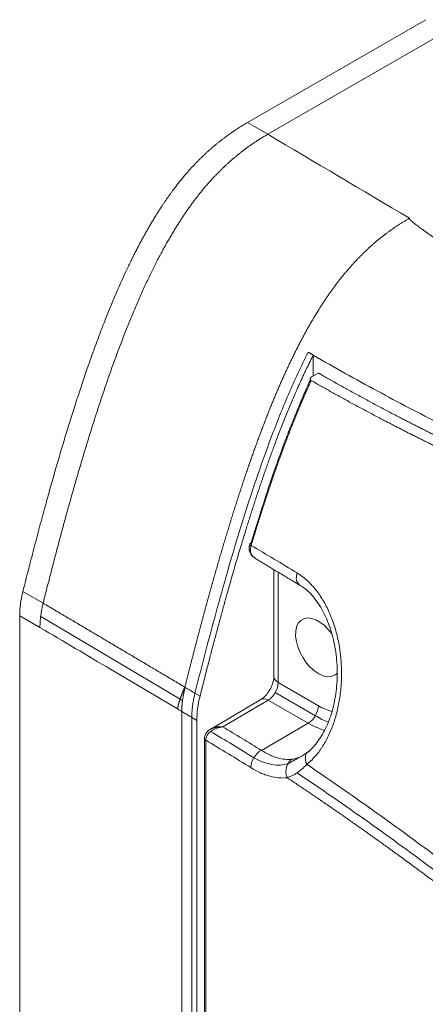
# Model space of a CAD drawing. Header units: millimetres. Extents: x 809 to 6054, y -5716 to -1261.
# Tile 82 of 94: x 5939.32 to 5943.85, y -5342.76 to -5331.74. Entities that reach past the tile are written whole.
import ezdxf

# ---------------------------------------------------------------- set-up
doc = ezdxf.new("R2010")
doc.units = ezdxf.units.MM
doc.header["$LTSCALE"] = 0.3175
doc.layers.add('1轮廓实线层', color=7, linetype='Continuous', lineweight=18)

# ---------------------------------------------------------------- blocks, each defined once
blk = doc.blocks.new('MR07S-930-Z')
at = {"layer": '1轮廓实线层'}
for p, q in [((7479.746, -5608.815), (7492.207, -5601.621)), ((7481.161, -5609.632), (7493.621, -5602.437)), ((7479.746, -5608.815), (7481.161, -5609.632)), ((7484.343, -5626.53), (7484.343, -5625.073)), ((7484.696, -5626.324), (7484.215, -5626.602)), ((7481.593, -5640.074), (7481.593, -5647.559)), ((7481.886, -5640.251), (7481.886, -5647.967)), ((7464.059, -5641.602), (7465.473, -5642.418)), ((7483.35, -5641.109), (7483.363, -5641.118)), ((7463.836, -5683.223), (7463.836, -5643.297)), ((7463.836, -5643.297), (7465.251, -5644.114)), ((7475.04, -5649.119), (7465.3, -5643.343)), ((7470.182, -5647.036), (7474.853, -5649.808)), ((7481.886, -5647.967), (7484.696, -5649.589)), ((7476.432, -5648.915), (7476.078, -5648.711)), ((7480.685, -5649.153), (7477.175, -5651.215)), ((7481.683, -5648.666), (7484.489, -5650.286)), ((7481.191, -5649.199), (7478.019, -5651.063)), ((7483.989, -5650.814), (7481.191, -5649.199)), ((7475.15, -5689.599), (7475.15, -5649.985)), ((7475.855, -5650.406), (7475.855, -5689.997)), ((7476.209, -5650.61), (7475.855, -5650.406)), ((7476.209, -5650.61), (7476.209, -5690.201)), ((7480.713, -5652.706), (7483.989, -5650.814)), ((7476.74, -5651.878), (7476.74, -5689.437)), ((7476.825, -5689.557), (7476.825, -5651.999))]:
    blk.add_line(p, q, dxfattribs=at)
for centre, major_axis, ratio, start_param, end_param in [((7374.387, -15095.844), (-5847.333, 10127.877), 0.57735, 5.483678, 5.484875), ((7480.159, -5638.614), (0.3, 0), 0.57735, 3.143562, 3.920136), ((7483.881, -5640.262), (-0.523, -0.852), 0.594563, 5.110785, 6.266677), ((7468.08, -5640.847), (-3.001, -5.197), 0.57735, 5.172281, 5.497785), ((7484.696, -5645.507), (1.125, -1.949), 0.57735, 1.712069, 6.283185), ((7482.593, -5647.559), (-1, 0), 0.57735, 0.000019, 0.785398), ((7484.696, -5645.507), (1.125, -1.949), 0.57735, 0, 0.200178), ((7481.191, -5648.382), (0.487, 0.873), 0.567188, 3.918564, 5.48936), ((7480.452, -5648.16), (3.001, 5.197), 0.57735, 2.030736, 2.356192), ((7481.191, -5650.015), (-0.507, 0.862), 0.582367, 5.493386, 6.283179), ((7483.989, -5649.998), (0.5, 0.866), 0.57735, 3.926991, 5.497787), ((7484.696, -5645.507), (2.5, -4.33), 0.57735, 5.497787, 5.779352), ((7484.696, -5645.507), (3, -5.196), 0.57735, 5.449534, 5.662772), ((7483.989, -5645.915), (-3, 5.196), 0.57735, 2.356194, 2.635551), ((7477.04, -5651.878), (0.3, 0), 0.57735, 3.144511, 3.913671), ((7480.713, -5653.522), (-0.528, -0.849), 0.598397, 3.94627, 5.517067), ((7483.255, -5654.233), (0.135, -0.991), 0.82329, 3.455961, 4.997165)]:
    blk.add_ellipse(centre, major_axis=major_axis, ratio=ratio, start_param=start_param, end_param=end_param, dxfattribs=at)
for points, degree, knots in [([(7464.059, -5641.602), (7465.024, -5637.745), (7465.941, -5634.47), (7466.909, -5631.015), (7467.845, -5628.13), (7468.846, -5625.048), (7469.837, -5622.538), (7470.899, -5619.85), (7471.986, -5617.732), (7472.917, -5615.916), (7473.896, -5614.462), (7474.747, -5613.197), (7475.66, -5612.168), (7476.539, -5611.178), (7477.505, -5610.375), (7478.547, -5609.508), (7479.746, -5608.815)], 2, [0, 0, 0, 0.125, 0.125, 0.25, 0.25, 0.375, 0.375, 0.5, 0.5, 0.625, 0.625, 0.75, 0.75, 0.875, 0.875, 1, 1, 1]), ([(7475.373, -5648.288), (7475.392, -5648.212), (7475.43, -5648.059), (7475.488, -5647.831), (7475.545, -5647.603), (7475.602, -5647.376), (7475.66, -5647.15), (7475.717, -5646.925), (7475.774, -5646.701), (7475.832, -5646.477), (7475.889, -5646.254), (7475.946, -5646.032), (7476.003, -5645.811), (7476.06, -5645.591), (7476.117, -5645.372), (7476.174, -5645.153), (7476.231, -5644.935), (7476.288, -5644.719), (7476.345, -5644.503), (7476.402, -5644.287), (7476.459, -5644.073), (7476.516, -5643.859), (7476.573, -5643.647), (7476.63, -5643.435), (7476.687, -5643.224), (7476.744, -5643.013), (7476.8, -5642.804), (7476.857, -5642.596), (7476.914, -5642.388), (7476.971, -5642.181), (7477.027, -5641.975), (7477.084, -5641.77), (7477.141, -5641.565), (7477.197, -5641.362), (7477.254, -5641.159), (7477.311, -5640.957), (7477.367, -5640.756), (7477.424, -5640.556), (7477.48, -5640.357), (7477.537, -5640.158), (7477.594, -5639.961), (7477.65, -5639.764), (7477.707, -5639.568), (7477.763, -5639.373), (7477.82, -5639.179), (7477.876, -5638.985), (7477.933, -5638.793), (7477.989, -5638.601), (7478.046, -5638.41), (7478.102, -5638.22), (7478.159, -5638.031), (7478.215, -5637.842), (7478.272, -5637.655), (7478.328, -5637.468), (7478.384, -5637.282), (7478.441, -5637.097), (7478.497, -5636.913), (7478.554, -5636.73), (7478.61, -5636.547), (7478.667, -5636.366), (7478.723, -5636.185), (7478.78, -5636.005), (7478.836, -5635.826), (7478.892, -5635.647), (7478.949, -5635.47), (7479.005, -5635.293), (7479.062, -5635.118), (7479.118, -5634.943), (7479.175, -5634.768), (7479.231, -5634.595), (7479.288, -5634.423), (7479.344, -5634.251), (7479.401, -5634.08), (7479.457, -5633.91), (7479.514, -5633.741), (7479.57, -5633.573), (7479.627, -5633.406), (7479.683, -5633.239), (7479.74, -5633.073), (7479.797, -5632.908), (7479.853, -5632.744), (7479.91, -5632.581), (7479.966, -5632.419), (7480.023, -5632.257), (7480.08, -5632.096), (7480.137, -5631.936), (7480.193, -5631.777), (7480.25, -5631.619), (7480.307, -5631.461), (7480.364, -5631.305), (7480.42, -5631.149), (7480.477, -5630.994), (7480.534, -5630.84), (7480.591, -5630.686), (7480.648, -5630.534), (7480.705, -5630.382), (7480.762, -5630.231), (7480.819, -5630.081), (7480.876, -5629.932), (7480.933, -5629.783), (7480.99, -5629.636), (7481.047, -5629.489), (7481.105, -5629.343), (7481.162, -5629.198), (7481.219, -5629.053), (7481.276, -5628.91), (7481.334, -5628.767), (7481.391, -5628.625), (7481.449, -5628.484), (7481.506, -5628.344), (7481.564, -5628.204), (7481.621, -5628.066), (7481.679, -5627.928), (7481.736, -5627.791), (7481.794, -5627.654), (7481.852, -5627.519), (7481.91, -5627.384), (7481.968, -5627.25), (7482.025, -5627.117), (7482.083, -5626.985), (7482.141, -5626.853), (7482.2, -5626.723), (7482.258, -5626.593), (7482.316, -5626.463), (7482.374, -5626.335), (7482.432, -5626.208), (7482.491, -5626.081), (7482.549, -5625.955), (7482.608, -5625.83), (7482.666, -5625.705), (7482.725, -5625.581), (7482.784, -5625.459), (7482.842, -5625.337), (7482.903, -5625.212), (7482.964, -5625.086), (7483.028, -5624.958), (7483.091, -5624.83), (7483.155, -5624.703), (7483.219, -5624.576), (7483.283, -5624.451), (7483.347, -5624.326), (7483.411, -5624.202), (7483.476, -5624.078), (7483.541, -5623.955), (7483.606, -5623.833), (7483.671, -5623.712), (7483.736, -5623.591), (7483.802, -5623.472), (7483.867, -5623.352), (7483.933, -5623.234), (7483.999, -5623.116), (7484.066, -5622.999), (7484.132, -5622.883), (7484.199, -5622.768), (7484.266, -5622.653), (7484.333, -5622.539), (7484.4, -5622.426), (7484.468, -5622.313), (7484.536, -5622.202), (7484.604, -5622.091), (7484.672, -5621.98), (7484.74, -5621.871), (7484.809, -5621.762), (7484.878, -5621.654), (7484.947, -5621.547), (7485.016, -5621.44), (7485.086, -5621.334), (7485.155, -5621.229), (7485.225, -5621.125), (7485.296, -5621.022), (7485.366, -5620.919), (7485.437, -5620.817), (7485.508, -5620.715), (7485.579, -5620.615), (7485.65, -5620.515), (7485.722, -5620.416), (7485.794, -5620.318), (7485.866, -5620.22), (7485.939, -5620.123), (7486.012, -5620.027), (7486.085, -5619.932), (7486.158, -5619.837), (7486.231, -5619.743), (7486.305, -5619.65), (7486.379, -5619.558), (7486.454, -5619.466), (7486.528, -5619.375), (7486.603, -5619.285), (7486.678, -5619.196), (7486.754, -5619.107), (7486.83, -5619.019), (7486.906, -5618.932), (7486.982, -5618.846), (7487.059, -5618.76), (7487.136, -5618.675), (7487.213, -5618.591), (7487.291, -5618.507), (7487.368, -5618.424), (7487.447, -5618.342), (7487.525, -5618.261), (7487.604, -5618.18), (7487.683, -5618.1), (7487.763, -5618.021), (7487.843, -5617.942), (7487.923, -5617.864), (7488.003, -5617.787), (7488.084, -5617.711), (7488.165, -5617.635), (7488.247, -5617.56), (7488.329, -5617.486), (7488.411, -5617.412), (7488.493, -5617.339), (7488.576, -5617.267), (7488.66, -5617.195), (7488.743, -5617.124), (7488.827, -5617.054), (7488.912, -5616.984), (7488.997, -5616.915), (7489.082, -5616.847), (7489.167, -5616.779), (7489.253, -5616.712), (7489.34, -5616.646), (7489.426, -5616.58), (7489.514, -5616.515), (7489.601, -5616.451), (7489.689, -5616.387), (7489.777, -5616.324), (7489.866, -5616.261), (7489.955, -5616.199), (7490.045, -5616.138), (7490.135, -5616.077), (7490.226, -5616.017), (7490.317, -5615.957), (7490.408, -5615.898), (7490.5, -5615.84), (7490.592, -5615.782), (7490.685, -5615.725), (7490.778, -5615.668), (7490.872, -5615.612), (7490.966, -5615.556), (7491.029, -5615.52), (7491.06, -5615.502)], 3, [0, 0, 0, 0, 0.006506, 0.012988, 0.019445, 0.025878, 0.032287, 0.038671, 0.045031, 0.051366, 0.057677, 0.063963, 0.070225, 0.076462, 0.082674, 0.088863, 0.095026, 0.101165, 0.10728, 0.11337, 0.119435, 0.125476, 0.131492, 0.137484, 0.143451, 0.149393, 0.155311, 0.161205, 0.167074, 0.172918, 0.178738, 0.184533, 0.190303, 0.196049, 0.20177, 0.207467, 0.21314, 0.218787, 0.224411, 0.230009, 0.235584, 0.241133, 0.246658, 0.252159, 0.257635, 0.263087, 0.268515, 0.273918, 0.279296, 0.28465, 0.28998, 0.295285, 0.300566, 0.305823, 0.311055, 0.316264, 0.321448, 0.326607, 0.331743, 0.336854, 0.341941, 0.347004, 0.352043, 0.357058, 0.362049, 0.367015, 0.371958, 0.376877, 0.381772, 0.386643, 0.39149, 0.396314, 0.401114, 0.40589, 0.410642, 0.415371, 0.420076, 0.424757, 0.429415, 0.43405, 0.438661, 0.443249, 0.447813, 0.452355, 0.456873, 0.461368, 0.465839, 0.470288, 0.474714, 0.479117, 0.483497, 0.487854, 0.492188, 0.4965, 0.500789, 0.505056, 0.5093, 0.513522, 0.517721, 0.521899, 0.526054, 0.530186, 0.534297, 0.538386, 0.542453, 0.546499, 0.550522, 0.554524, 0.558505, 0.562464, 0.566402, 0.570318, 0.574214, 0.578088, 0.581941, 0.585774, 0.589585, 0.593376, 0.597147, 0.600897, 0.604627, 0.608336, 0.612026, 0.615695, 0.619345, 0.622975, 0.626585, 0.630176, 0.633747, 0.637299, 0.640832, 0.644346, 0.647842, 0.651318, 0.655024, 0.658714, 0.662388, 0.666046, 0.669688, 0.673315, 0.676926, 0.680522, 0.684103, 0.687668, 0.691218, 0.694754, 0.698274, 0.70178, 0.705271, 0.708747, 0.71221, 0.715658, 0.719092, 0.722512, 0.725919, 0.729312, 0.732692, 0.736058, 0.739412, 0.742753, 0.746082, 0.749398, 0.752702, 0.755994, 0.759275, 0.762544, 0.765802, 0.76905, 0.772286, 0.775512, 0.778728, 0.781934, 0.785131, 0.788318, 0.791497, 0.794667, 0.797828, 0.800981, 0.804127, 0.807265, 0.810396, 0.81352, 0.816638, 0.81975, 0.822856, 0.825957, 0.829052, 0.832144, 0.83523, 0.838313, 0.841393, 0.844469, 0.847543, 0.850614, 0.853683, 0.856751, 0.859817, 0.862883, 0.865949, 0.869015, 0.872081, 0.875148, 0.878216, 0.881286, 0.884359, 0.887434, 0.890512, 0.893593, 0.896678, 0.899768, 0.902863, 0.905962, 0.909068, 0.912179, 0.915297, 0.918421, 0.921553, 0.924693, 0.927841, 0.930998, 0.934163, 0.937338, 0.940523, 0.943718, 0.946924, 0.950141, 0.95337, 0.95661, 0.959863, 0.963129, 0.966407, 0.9697, 0.973006, 0.976326, 0.979661, 0.983011, 0.986376, 0.989758, 0.993155, 0.996569, 1, 1, 1, 1]), ([(7556.114, -5662.764), (7556.113, -5662.764), (7556.11, -5662.766), (7556.106, -5662.767), (7556.102, -5662.768), (7556.097, -5662.77), (7556.093, -5662.771), (7556.088, -5662.772), (7556.084, -5662.773), (7556.079, -5662.773), (7556.074, -5662.774), (7556.069, -5662.775), (7556.063, -5662.775), (7556.058, -5662.775), (7556.053, -5662.775), (7556.038, -5662.775), (7556.012, -5662.773), (7555.973, -5662.768), (7555.928, -5662.758), (7555.878, -5662.745), (7555.821, -5662.729), (7555.737, -5662.702), (7555.622, -5662.661), (7555.471, -5662.603), (7555.302, -5662.532), (7555.112, -5662.449), (7554.903, -5662.353), (7554.675, -5662.245), (7554.34, -5662.081), (7553.884, -5661.85), (7553.291, -5661.537), (7552.627, -5661.175), (7551.89, -5660.76), (7551.078, -5660.29), (7550.184, -5659.76), (7549.127, -5659.116), (7547.895, -5658.345), (7546.477, -5657.43), (7544.924, -5656.4), (7543.408, -5655.364), (7541.951, -5654.346), (7540.585, -5653.372), (7539.165, -5652.341), (7537.701, -5651.259), (7536.198, -5650.13), (7534.664, -5648.96), (7533.173, -5647.808), (7531.726, -5646.677), (7530.327, -5645.574), (7528.898, -5644.438), (7527.447, -5643.277), (7525.982, -5642.1), (7524.493, -5640.899), (7522.967, -5639.666), (7521.391, -5638.391), (7519.777, -5637.087), (7518.14, -5635.768), (7516.489, -5634.444), (7514.928, -5633.199), (7513.465, -5632.041), (7512.111, -5630.976), (7510.772, -5629.931), (7509.258, -5628.76), (7507.6, -5627.491), (7505.824, -5626.152), (7504.153, -5624.909), (7502.46, -5623.667), (7500.773, -5622.447), (7499.118, -5621.269), (7497.638, -5620.229), (7496.323, -5619.315), (7495.289, -5618.601), (7494.501, -5618.058), (7493.925, -5617.661), (7493.402, -5617.3), (7492.932, -5616.975), (7492.516, -5616.683), (7492.152, -5616.426), (7491.841, -5616.201), (7491.582, -5616.008), (7491.375, -5615.848), (7491.247, -5615.742), (7491.18, -5615.681), (7491.153, -5615.656), (7491.13, -5615.634), (7491.11, -5615.612), (7491.092, -5615.593), (7491.078, -5615.576), (7491.066, -5615.56), (7491.058, -5615.548), (7491.054, -5615.539), (7491.052, -5615.534), (7491.051, -5615.529), (7491.051, -5615.524), (7491.051, -5615.519), (7491.052, -5615.515), (7491.054, -5615.51), (7491.057, -5615.506), (7491.059, -5615.503), (7491.06, -5615.502)], 3, [0, 0, 0, 0, 0.000047, 0.000094, 0.000142, 0.000189, 0.000236, 0.000284, 0.000332, 0.000381, 0.000431, 0.000481, 0.000533, 0.000585, 0.000638, 0.000693, 0.001012, 0.001397, 0.001854, 0.002385, 0.002993, 0.003679, 0.005149, 0.006881, 0.008881, 0.01115, 0.013693, 0.016513, 0.019612, 0.026246, 0.03389, 0.042571, 0.052336, 0.063255, 0.07542, 0.088939, 0.107127, 0.127258, 0.149634, 0.174619, 0.194275, 0.2149, 0.236576, 0.259387, 0.28276, 0.30695, 0.331943, 0.353892, 0.376447, 0.399605, 0.423304, 0.447306, 0.471353, 0.49638, 0.522349, 0.548913, 0.575759, 0.602752, 0.629775, 0.651968, 0.673832, 0.695309, 0.716421, 0.746363, 0.774198, 0.800195, 0.824531, 0.852717, 0.877763, 0.899988, 0.919633, 0.936893, 0.946293, 0.954881, 0.96268, 0.969707, 0.975972, 0.981486, 0.986258, 0.990298, 0.993614, 0.996215, 0.99673, 0.997206, 0.997644, 0.998043, 0.998404, 0.998727, 0.999014, 0.999264, 0.999355, 0.999443, 0.999528, 0.999609, 0.999689, 0.999767, 0.999845, 0.999922, 1, 1, 1, 1]), ([(7483.989, -5624.869), (7483.485, -5625.853), (7483.029, -5626.841), (7482.178, -5628.82), (7481.783, -5629.812), (7480.661, -5632.791), (7479.996, -5634.783), (7479.063, -5637.775), (7478.764, -5638.774), (7478.185, -5640.767), (7477.906, -5641.763), (7477.088, -5644.745), (7476.573, -5646.729), (7476.078, -5648.711)], 3, [0, 0, 0, 0, 0.125, 0.125, 0.25, 0.25, 0.5, 0.5, 0.625, 0.625, 0.75, 0.75, 1, 1, 1, 1]), ([(7484.343, -5625.073), (7483.039, -5627.62), (7481.762, -5631.009), (7481.226, -5632.433), (7480.698, -5633.992), (7480.222, -5635.396), (7479.728, -5636.982), (7478.145, -5642.062), (7476.432, -5648.915)], 2, [0, 0, 0, 0.25, 0.25, 0.375, 0.375, 0.5, 0.5, 1, 1, 1]), ([(7555.406, -5663.196), (7554.665, -5662.746), (7553.924, -5662.296), (7552.442, -5661.399), (7551.701, -5660.951), (7549.477, -5659.61), (7547.995, -5658.72), (7545.03, -5656.949), (7543.548, -5656.068), (7540.582, -5654.321), (7539.1, -5653.454), (7536.876, -5652.167), (7536.134, -5651.74), (7534.651, -5650.892), (7533.91, -5650.471), (7531.687, -5649.216), (7530.205, -5648.39), (7527.983, -5647.172), (7527.243, -5646.769), (7525.762, -5645.969), (7525.022, -5645.573), (7522.801, -5644.395), (7521.321, -5643.624), (7519.102, -5642.487), (7518.363, -5642.111), (7516.884, -5641.366), (7516.145, -5640.997), (7514.666, -5640.264), (7513.927, -5639.901), (7512.449, -5639.179), (7511.71, -5638.82), (7510.232, -5638.107), (7509.494, -5637.752), (7508.016, -5637.046), (7507.278, -5636.694), (7505.062, -5635.641), (7503.585, -5634.941), (7500.63, -5633.533), (7499.153, -5632.825), (7496.197, -5631.385), (7494.718, -5630.653), (7491.758, -5629.147), (7490.277, -5628.373), (7488.054, -5627.171), (7487.312, -5626.763), (7485.828, -5625.931), (7485.085, -5625.507), (7484.343, -5625.075)], 3, [0, 0, 0, 0, 0.03125, 0.03125, 0.0625, 0.0625, 0.125, 0.125, 0.1875, 0.1875, 0.25, 0.25, 0.28125, 0.28125, 0.3125, 0.3125, 0.375, 0.375, 0.40625, 0.40625, 0.4375, 0.4375, 0.5, 0.5, 0.53125, 0.53125, 0.5625, 0.5625, 0.59375, 0.59375, 0.625, 0.625, 0.65625, 0.65625, 0.6875, 0.6875, 0.75, 0.75, 0.8125, 0.8125, 0.875, 0.875, 0.9375, 0.9375, 0.96875, 0.96875, 1, 1, 1, 1]), ([(7484.696, -5626.324), (7484.801, -5626.385), (7487.325, -5627.833), (7489.933, -5629.197), (7492.024, -5630.29), (7494.357, -5631.431), (7496.334, -5632.397), (7498.683, -5633.493), (7500.449, -5634.317), (7502.896, -5635.433), (7503.684, -5635.792), (7504.906, -5636.348), (7506.709, -5637.167), (7506.894, -5637.251), (7509.439, -5638.408), (7511.246, -5639.243), (7513.873, -5640.456), (7516.167, -5641.551), (7520.003, -5643.382), (7523.619, -5645.224), (7527.889, -5647.398), (7532.336, -5649.835), (7535.858, -5651.764), (7539.726, -5653.984), (7543.013, -5655.872), (7546.745, -5658.081), (7550.889, -5660.535), (7555.405, -5663.277)], 2, [0, 0, 0, 0.00271, 0.06504, 0.06504, 0.127371, 0.127371, 0.189702, 0.189702, 0.252032, 0.252032, 0.283198, 0.283198, 0.314363, 0.314363, 0.376694, 0.376694, 0.439024, 0.439024, 0.501355, 0.501355, 0.626016, 0.626016, 0.750677, 0.750677, 0.875339, 0.875339, 1, 1, 1]), ([(7483.989, -5627.145), (7483.982, -5627.159), (7483.837, -5627.481), (7483.546, -5628.143), (7483.116, -5629.172), (7482.66, -5630.316), (7482.177, -5631.598), (7481.659, -5633.042), (7481.102, -5634.682), (7480.536, -5636.439), (7480.163, -5637.653), (7479.985, -5638.246)], 3, [0, 0, 0, 0, 0.003954, 0.087948, 0.180421, 0.283082, 0.397651, 0.526325, 0.672434, 0.839723, 1, 1, 1, 1]), ([(7484.199, -5626.853), (7484.187, -5626.88), (7484.162, -5626.934), (7484.125, -5627.014), (7484.088, -5627.095), (7484.051, -5627.176), (7484.015, -5627.257), (7483.978, -5627.338), (7483.941, -5627.42), (7483.905, -5627.502), (7483.868, -5627.584), (7483.831, -5627.667), (7483.795, -5627.749), (7483.759, -5627.832), (7483.722, -5627.915), (7483.686, -5627.999), (7483.65, -5628.083), (7483.613, -5628.166), (7483.577, -5628.251), (7483.541, -5628.335), (7483.505, -5628.42), (7483.469, -5628.504), (7483.433, -5628.589), (7483.397, -5628.675), (7483.362, -5628.76), (7483.326, -5628.846), (7483.29, -5628.932), (7483.254, -5629.018), (7483.219, -5629.105), (7483.183, -5629.192), (7483.148, -5629.279), (7483.112, -5629.366), (7483.077, -5629.453), (7483.041, -5629.541), (7483.006, -5629.629), (7482.971, -5629.717), (7482.936, -5629.805), (7482.9, -5629.894), (7482.865, -5629.983), (7482.83, -5630.072), (7482.795, -5630.161), (7482.76, -5630.25), (7482.725, -5630.34), (7482.69, -5630.43), (7482.656, -5630.52), (7482.621, -5630.61), (7482.586, -5630.701), (7482.551, -5630.792), (7482.517, -5630.883), (7482.482, -5630.974), (7482.447, -5631.066), (7482.413, -5631.157), (7482.378, -5631.249), (7482.344, -5631.341), (7482.31, -5631.434), (7482.275, -5631.526), (7482.241, -5631.619), (7482.207, -5631.712), (7482.172, -5631.805), (7482.138, -5631.899), (7482.104, -5631.993), (7482.07, -5632.086), (7482.036, -5632.181), (7482.002, -5632.275), (7481.968, -5632.369), (7481.934, -5632.464), (7481.9, -5632.559), (7481.866, -5632.654), (7481.832, -5632.75), (7481.798, -5632.845), (7481.765, -5632.941), (7481.731, -5633.037), (7481.697, -5633.134), (7481.664, -5633.23), (7481.63, -5633.327), (7481.596, -5633.424), (7481.563, -5633.521), (7481.529, -5633.618), (7481.496, -5633.716), (7481.463, -5633.813), (7481.429, -5633.911), (7481.396, -5634.01), (7481.362, -5634.108), (7481.329, -5634.207), (7481.296, -5634.305), (7481.263, -5634.404), (7481.229, -5634.504), (7481.196, -5634.603), (7481.163, -5634.703), (7481.13, -5634.803), (7481.097, -5634.903), (7481.064, -5635.003), (7481.031, -5635.104), (7480.998, -5635.204), (7480.965, -5635.305), (7480.932, -5635.406), (7480.899, -5635.508), (7480.866, -5635.609), (7480.833, -5635.711), (7480.8, -5635.813), (7480.768, -5635.915), (7480.735, -5636.018), (7480.702, -5636.12), (7480.669, -5636.223), (7480.637, -5636.326), (7480.604, -5636.429), (7480.571, -5636.533), (7480.539, -5636.636), (7480.506, -5636.74), (7480.474, -5636.844), (7480.441, -5636.948), (7480.409, -5637.053), (7480.376, -5637.157), (7480.344, -5637.262), (7480.311, -5637.367), (7480.279, -5637.473), (7480.247, -5637.578), (7480.214, -5637.684), (7480.182, -5637.79), (7480.149, -5637.896), (7480.117, -5638.002), (7480.085, -5638.109), (7480.053, -5638.215), (7480.025, -5638.307), (7480.008, -5638.363), (7480.002, -5638.384)], 3, [0, 0, 0, 0, 0.007038, 0.014094, 0.021169, 0.028262, 0.035374, 0.042504, 0.049652, 0.056819, 0.064005, 0.071208, 0.078431, 0.085671, 0.092931, 0.100209, 0.107505, 0.11482, 0.122153, 0.129505, 0.136875, 0.144264, 0.151671, 0.159097, 0.166541, 0.174003, 0.181484, 0.188984, 0.196502, 0.204038, 0.211593, 0.219166, 0.226757, 0.234366, 0.241994, 0.249641, 0.257305, 0.264988, 0.27269, 0.280409, 0.288148, 0.295904, 0.303679, 0.311473, 0.319285, 0.327115, 0.334964, 0.342832, 0.350717, 0.358621, 0.366544, 0.374485, 0.382445, 0.390422, 0.398419, 0.406433, 0.414467, 0.422518, 0.430588, 0.438676, 0.446783, 0.454908, 0.463052, 0.471214, 0.479394, 0.487593, 0.495811, 0.504046, 0.512301, 0.520573, 0.528865, 0.537174, 0.545502, 0.553849, 0.562214, 0.570597, 0.578999, 0.587419, 0.595858, 0.604315, 0.612791, 0.621285, 0.629797, 0.638328, 0.646877, 0.655444, 0.66403, 0.672635, 0.681258, 0.689899, 0.698559, 0.707237, 0.715934, 0.724649, 0.733382, 0.742134, 0.750905, 0.759694, 0.768501, 0.777326, 0.78617, 0.795033, 0.803914, 0.812813, 0.821731, 0.830667, 0.839621, 0.848594, 0.857585, 0.866595, 0.875623, 0.88467, 0.893735, 0.902818, 0.91192, 0.921041, 0.93018, 0.939337, 0.948513, 0.957707, 0.96692, 0.976151, 0.985401, 0.994669, 1, 1, 1, 1]), ([(7484.134, -5626.787), (7484.121, -5626.815), (7484.109, -5626.844), (7484.077, -5626.918), (7484.058, -5626.963), (7484.03, -5627.031), (7484.021, -5627.054), (7484.007, -5627.088), (7484.003, -5627.1), (7483.997, -5627.117), (7483.995, -5627.122), (7483.992, -5627.131), (7483.991, -5627.134), (7483.99, -5627.138), (7483.99, -5627.139), (7483.989, -5627.142), (7483.989, -5627.144), (7483.989, -5627.145)], 3, [0, 0, 0, 0, 0.241474, 0.241474, 0.620737, 0.620737, 0.810369, 0.810369, 0.905184, 0.905184, 0.952592, 0.952592, 0.976296, 0.976296, 0.988148, 0.988148, 1, 1, 1, 1]), ([(7484.199, -5626.853), (7484.185, -5626.845), (7484.173, -5626.836), (7484.158, -5626.822), (7484.153, -5626.816), (7484.145, -5626.806), (7484.138, -5626.795), (7484.133, -5626.784), (7484.129, -5626.773), (7484.127, -5626.767), (7484.124, -5626.75), (7484.124, -5626.739), (7484.127, -5626.716), (7484.131, -5626.704), (7484.141, -5626.682), (7484.147, -5626.672), (7484.158, -5626.656), (7484.163, -5626.65), (7484.172, -5626.64), (7484.176, -5626.635), (7484.192, -5626.62), (7484.203, -5626.611), (7484.215, -5626.602)], 3, [0, 0, 0, 0, 0.125, 0.125, 0.1875, 0.1875, 0.25, 0.3125, 0.3125, 0.375, 0.375, 0.5, 0.5, 0.625, 0.625, 0.75, 0.75, 0.8125, 0.8125, 0.875, 0.875, 1, 1, 1, 1]), ([(7484.199, -5626.853), (7486.618, -5628.242), (7489.226, -5629.605), (7491.316, -5630.698), (7493.65, -5631.839), (7495.627, -5632.805), (7497.976, -5633.901), (7499.742, -5634.725), (7502.189, -5635.842), (7502.977, -5636.201), (7504.199, -5636.756), (7506.002, -5637.575), (7506.187, -5637.659), (7508.732, -5638.817), (7510.539, -5639.651), (7513.166, -5640.865), (7515.459, -5641.959), (7519.296, -5643.79), (7522.912, -5645.632), (7527.181, -5647.807), (7531.629, -5650.243), (7535.151, -5652.172), (7539.018, -5654.393), (7542.306, -5656.28), (7546.038, -5658.49), (7550.182, -5660.943), (7554.698, -5663.685)], 2, [0, 0, 0, 0.0625, 0.0625, 0.125, 0.125, 0.1875, 0.1875, 0.25, 0.25, 0.28125, 0.28125, 0.3125, 0.3125, 0.375, 0.375, 0.4375, 0.4375, 0.5, 0.5, 0.625, 0.625, 0.75, 0.75, 0.875, 0.875, 1, 1, 1]), ([(7479.866, -5638.614), (7479.865, -5638.695), (7479.887, -5638.85), (7480.021, -5639.064), (7480.162, -5639.204), (7480.267, -5639.255), (7480.29, -5639.265)], 3, [0, 0, 0, 0, 0.287067, 0.58372, 0.912982, 1, 1, 1, 1]), ([(7479.985, -5638.246), (7479.973, -5638.247), (7479.963, -5638.249), (7479.944, -5638.254), (7479.935, -5638.257), (7479.922, -5638.265), (7479.917, -5638.27), (7479.911, -5638.281), (7479.909, -5638.287), (7479.911, -5638.3), (7479.914, -5638.308), (7479.924, -5638.323), (7479.93, -5638.33), (7479.947, -5638.346), (7479.956, -5638.354), (7479.978, -5638.369), (7479.99, -5638.377), (7480.002, -5638.384)], 3, [0, 0, 0, 0, 0.125, 0.125, 0.25, 0.25, 0.375, 0.375, 0.5, 0.5, 0.625, 0.625, 0.75, 0.75, 0.875, 0.875, 1, 1, 1, 1]), ([(7480.002, -5638.384), (7479.997, -5638.399), (7479.993, -5638.415), (7479.985, -5638.445), (7479.981, -5638.46), (7479.97, -5638.506), (7479.965, -5638.536), (7479.951, -5638.624), (7479.946, -5638.681), (7479.946, -5638.736)], 3, [0, 0, 0, 0, 0.125, 0.125, 0.25, 0.25, 0.5, 0.5, 1, 1, 1, 1]), ([(7480.281, -5639.268), (7480.272, -5639.263), (7480.264, -5639.258), (7480.229, -5639.235), (7480.178, -5639.198), (7480.122, -5639.146), (7480.092, -5639.113), (7480.073, -5639.09), (7480.064, -5639.078), (7480.02, -5639.017), (7479.993, -5638.965), (7479.97, -5638.896), (7479.965, -5638.882), (7479.958, -5638.853), (7479.955, -5638.839), (7479.948, -5638.795), (7479.946, -5638.766), (7479.946, -5638.736)], 3, [0, 0, 0, 0, 0.043064, 0.043064, 0.179769, 0.316474, 0.384827, 0.384827, 0.453179, 0.453179, 0.72659, 0.72659, 0.794942, 0.794942, 0.863295, 0.863295, 1, 1, 1, 1]), ([(7483.211, -5640.306), (7483.329, -5640.379), (7483.444, -5640.457), (7483.669, -5640.626), (7483.887, -5640.805), (7484.198, -5641.108), (7484.395, -5641.332), (7484.514, -5641.479), (7484.537, -5641.509), (7484.584, -5641.569), (7484.608, -5641.6), (7484.677, -5641.692), (7484.722, -5641.754), (7484.854, -5641.944), (7484.938, -5642.075), (7485.18, -5642.477), (7485.326, -5642.761), (7485.491, -5643.133), (7485.523, -5643.208), (7485.57, -5643.322), (7485.586, -5643.361), (7485.616, -5643.438), (7485.691, -5643.631), (7485.759, -5643.827), (7485.911, -5644.302), (7485.996, -5644.627), (7486.102, -5645.123), (7486.133, -5645.29), (7486.175, -5645.543), (7486.188, -5645.628), (7486.212, -5645.798), (7486.223, -5645.883), (7486.274, -5646.307), (7486.298, -5646.647), (7486.319, -5647.325), (7486.314, -5647.664), (7486.29, -5648.087), (7486.284, -5648.172), (7486.271, -5648.341), (7486.263, -5648.424), (7486.238, -5648.674), (7486.217, -5648.839), (7486.146, -5649.329), (7486.084, -5649.648), (7485.97, -5650.117), (7485.928, -5650.271), (7485.86, -5650.5), (7485.837, -5650.576), (7485.788, -5650.727), (7485.762, -5650.802), (7485.632, -5651.17), (7485.516, -5651.451), (7485.257, -5651.985), (7485.115, -5652.238), (7484.921, -5652.536), (7484.882, -5652.595), (7484.801, -5652.71), (7484.759, -5652.767), (7484.633, -5652.934), (7484.546, -5653.041), (7484.278, -5653.346), (7484.089, -5653.53), (7483.888, -5653.693)], 3, [0, 0, 0, 0, 0.03125, 0.03125, 0.0625, 0.09375, 0.125, 0.125, 0.132812, 0.132812, 0.140625, 0.140625, 0.15625, 0.15625, 0.1875, 0.1875, 0.25, 0.25, 0.265625, 0.265625, 0.273437, 0.273437, 0.28125, 0.3125, 0.3125, 0.375, 0.375, 0.40625, 0.40625, 0.421875, 0.421875, 0.4375, 0.4375, 0.5, 0.5, 0.5625, 0.5625, 0.578125, 0.578125, 0.59375, 0.59375, 0.625, 0.625, 0.6875, 0.6875, 0.71875, 0.71875, 0.734375, 0.734375, 0.75, 0.75, 0.8125, 0.8125, 0.875, 0.875, 0.890625, 0.890625, 0.90625, 0.90625, 0.9375, 0.9375, 1, 1, 1, 1]), ([(7483.352, -5641.146), (7483.459, -5641.197), (7483.843, -5641.416), (7484.458, -5642.062), (7485.108, -5643.077), (7485.601, -5644.301), (7485.92, -5645.667), (7486.045, -5647.126), (7485.968, -5648.596), (7485.689, -5649.984), (7485.228, -5651.215), (7484.618, -5652.184), (7484.135, -5652.732), (7483.862, -5652.886), (7483.84, -5652.898)], 3, [0, 0, 0, 0, 0.034243, 0.125143, 0.216433, 0.307421, 0.402618, 0.50095, 0.600613, 0.701134, 0.80003, 0.897076, 0.991835, 1, 1, 1, 1]), ([(7481.593, -5647.559), (7481.594, -5647.616), (7481.582, -5647.757), (7481.509, -5648.054), (7481.356, -5648.406), (7481.134, -5648.751), (7480.883, -5649.017), (7480.746, -5649.119), (7480.685, -5649.153)], 3, [0, 0, 0, 0, 0.130346, 0.29085, 0.467493, 0.654533, 0.841367, 1, 1, 1, 1]), ([(7475.37, -5648.288), (7475.365, -5648.298), (7475.356, -5648.319), (7475.342, -5648.349), (7475.328, -5648.38), (7475.315, -5648.41), (7475.301, -5648.44), (7475.288, -5648.471), (7475.275, -5648.5), (7475.263, -5648.53), (7475.25, -5648.56), (7475.238, -5648.589), (7475.226, -5648.619), (7475.214, -5648.648), (7475.202, -5648.677), (7475.19, -5648.706), (7475.179, -5648.734), (7475.168, -5648.763), (7475.157, -5648.791), (7475.146, -5648.82), (7475.136, -5648.848), (7475.125, -5648.875), (7475.115, -5648.903), (7475.105, -5648.931), (7475.095, -5648.958), (7475.085, -5648.985), (7475.076, -5649.012), (7475.067, -5649.039), (7475.057, -5649.066), (7475.049, -5649.093), (7475.04, -5649.119), (7475.031, -5649.145), (7475.023, -5649.171), (7475.014, -5649.197), (7475.006, -5649.223), (7474.998, -5649.248), (7474.991, -5649.274), (7474.983, -5649.299), (7474.975, -5649.324), (7474.968, -5649.348), (7474.961, -5649.373), (7474.954, -5649.398), (7474.947, -5649.422), (7474.94, -5649.446), (7474.934, -5649.47), (7474.928, -5649.494), (7474.921, -5649.517), (7474.915, -5649.541), (7474.909, -5649.564), (7474.903, -5649.587), (7474.898, -5649.61), (7474.892, -5649.632), (7474.887, -5649.655), (7474.882, -5649.677), (7474.876, -5649.699), (7474.871, -5649.721), (7474.867, -5649.743), (7474.862, -5649.765), (7474.857, -5649.786), (7474.854, -5649.8), (7474.853, -5649.808)], 3, [0, 0, 0, 0, 0.019364, 0.03866, 0.057888, 0.077048, 0.096138, 0.115159, 0.13411, 0.15299, 0.1718, 0.190539, 0.209206, 0.227801, 0.246324, 0.264773, 0.28315, 0.301453, 0.319683, 0.337838, 0.355918, 0.373924, 0.391854, 0.409708, 0.427487, 0.44519, 0.462816, 0.480365, 0.497837, 0.515232, 0.532549, 0.549789, 0.56695, 0.584033, 0.601037, 0.617962, 0.634808, 0.651575, 0.668262, 0.68487, 0.701397, 0.717844, 0.734211, 0.750498, 0.766703, 0.782828, 0.798872, 0.814834, 0.830716, 0.846515, 0.862233, 0.877869, 0.893424, 0.908896, 0.924286, 0.939594, 0.954819, 0.969962, 0.985022, 1, 1, 1, 1]), ([(7475.15, -5649.985), (7475.233, -5650.034), (7475.398, -5650.133), (7475.633, -5650.273), (7475.785, -5650.364), (7475.855, -5650.406)], 3, [0, 0, 0, 0, 0.352699, 0.700843, 1, 1, 1, 1]), ([(7477.178, -5651.214), (7477.077, -5651.27), (7476.923, -5651.395), (7476.769, -5651.635), (7476.744, -5651.799), (7476.744, -5651.878)], 3, [0, 0, 0, 0, 0.391174, 0.722591, 1, 1, 1, 1]), ([(7476.825, -5651.999), (7476.825, -5651.939), (7476.835, -5651.879), (7476.858, -5651.805), (7476.863, -5651.79), (7476.875, -5651.761), (7476.881, -5651.746), (7476.901, -5651.703), (7476.917, -5651.675), (7476.943, -5651.634), (7476.952, -5651.62), (7476.971, -5651.593), (7476.981, -5651.579), (7477.012, -5651.54), (7477.035, -5651.515), (7477.106, -5651.442), (7477.159, -5651.397), (7477.245, -5651.334), (7477.275, -5651.315), (7477.335, -5651.278), (7477.366, -5651.26), (7477.461, -5651.211), (7477.527, -5651.183), (7477.612, -5651.152), (7477.629, -5651.146), (7477.664, -5651.135), (7477.716, -5651.119), (7477.769, -5651.106), (7477.84, -5651.09), (7477.875, -5651.083), (7477.929, -5651.074), (7477.947, -5651.072), (7477.974, -5651.068), (7477.983, -5651.067), (7478.001, -5651.065), (7478.01, -5651.064), (7478.019, -5651.063)], 3, [0, 0, 0, 0, 0.125, 0.125, 0.15625, 0.15625, 0.1875, 0.1875, 0.25, 0.25, 0.28125, 0.28125, 0.3125, 0.3125, 0.375, 0.375, 0.5, 0.5, 0.5625, 0.5625, 0.625, 0.625, 0.75, 0.75, 0.78125, 0.78125, 0.8125, 0.875, 0.875, 0.9375, 0.9375, 0.96875, 0.96875, 0.984375, 0.984375, 1, 1, 1, 1]), ([(7478.019, -5651.063), (7477.862, -5651.063), (7477.704, -5651.078), (7477.4, -5651.14), (7477.251, -5651.188), (7477.113, -5651.256), (7477.11, -5651.257), (7477.108, -5651.259)], 3, [0, 0, 0, 0, 0.494871, 0.494871, 0.989743, 0.989743, 1, 1, 1, 1]), ([(7477.178, -5651.214), (7477.191, -5651.206), (7477.204, -5651.199), (7477.246, -5651.177), (7477.275, -5651.164), (7477.336, -5651.139), (7477.367, -5651.128), (7477.461, -5651.098), (7477.527, -5651.083), (7477.612, -5651.07), (7477.63, -5651.067), (7477.664, -5651.063), (7477.716, -5651.058), (7477.769, -5651.055), (7477.84, -5651.053), (7477.875, -5651.054), (7477.929, -5651.056), (7477.947, -5651.057), (7477.974, -5651.059), (7477.983, -5651.06), (7478.001, -5651.061), (7478.01, -5651.062), (7478.019, -5651.063)], 3, [0, 0, 0, 0, 0.054765, 0.054765, 0.172919, 0.172919, 0.291074, 0.291074, 0.527382, 0.527382, 0.58646, 0.58646, 0.645537, 0.763691, 0.763691, 0.881846, 0.881846, 0.940923, 0.940923, 0.970461, 0.970461, 1, 1, 1, 1]), ([(7482.935, -5653.45), (7482.835, -5653.514), (7482.729, -5653.568), (7482.441, -5653.68), (7482.248, -5653.722), (7481.847, -5653.75), (7481.637, -5653.737), (7481.196, -5653.655), (7480.967, -5653.586), (7480.557, -5653.419), (7480.376, -5653.33), (7480.193, -5653.226)], 3, [0, 0, 0, 0, 0.142549, 0.142549, 0.369545, 0.369545, 0.596541, 0.596541, 0.823537, 0.823537, 1, 1, 1, 1]), ([(7480.713, -5652.706), (7480.907, -5652.828), (7481.098, -5652.932), (7481.383, -5653.064), (7481.477, -5653.103), (7481.617, -5653.156), (7481.664, -5653.173), (7481.757, -5653.204), (7481.803, -5653.218), (7482.031, -5653.283), (7482.207, -5653.317), (7482.549, -5653.348), (7482.715, -5653.346), (7482.875, -5653.325)], 3, [0, 0, 0, 0, 0.25, 0.25, 0.375, 0.375, 0.4375, 0.4375, 0.5, 0.5, 0.75, 0.75, 1, 1, 1, 1]), ([(7482.875, -5653.325), (7482.969, -5653.312), (7483.063, -5653.292), (7483.205, -5653.249), (7483.252, -5653.232), (7483.348, -5653.194), (7483.396, -5653.173), (7483.499, -5653.124), (7483.553, -5653.095), (7483.608, -5653.063)], 3, [0, 0, 0, 0, 0.389873, 0.389873, 0.58481, 0.58481, 0.779746, 0.779746, 1, 1, 1, 1]), ([(7483.33, -5653.201), (7483.241, -5653.266), (7483.151, -5653.325), (7483.019, -5653.404), (7482.977, -5653.427), (7482.935, -5653.45)], 3, [0, 0, 0, 0, 0.678186, 0.678186, 1, 1, 1, 1]), ([(7483.608, -5653.063), (7483.651, -5653.039), (7483.694, -5653.012), (7483.836, -5652.92), (7483.937, -5652.847), (7484.039, -5652.765)], 3, [0, 0, 0, 0, 0.303164, 0.303164, 1, 1, 1, 1]), ([(7484.039, -5652.765), (7484.007, -5652.782), (7483.977, -5652.803), (7483.922, -5652.852), (7483.898, -5652.88), (7483.856, -5652.942), (7483.839, -5652.977), (7483.811, -5653.05), (7483.8, -5653.09), (7483.786, -5653.173), (7483.783, -5653.217), (7483.785, -5653.308), (7483.789, -5653.355), (7483.805, -5653.45), (7483.817, -5653.498), (7483.847, -5653.596), (7483.866, -5653.645), (7483.888, -5653.693)], 3, [0, 0, 0, 0, 0.125, 0.125, 0.25, 0.25, 0.375, 0.375, 0.5, 0.5, 0.625, 0.625, 0.75, 0.75, 0.875, 0.875, 1, 1, 1, 1]), ([(7482.511, -5654.618), (7482.323, -5654.644), (7482.13, -5654.648), (7481.729, -5654.615), (7481.522, -5654.577), (7481.255, -5654.503), (7481.201, -5654.487), (7481.093, -5654.452), (7481.038, -5654.433), (7480.874, -5654.373), (7480.763, -5654.328), (7480.431, -5654.177), (7480.207, -5654.056), (7479.98, -5653.915)], 3, [0, 0, 0, 0, 0.25, 0.25, 0.5, 0.5, 0.5625, 0.5625, 0.625, 0.625, 0.75, 0.75, 1, 1, 1, 1]), ([(7483.888, -5653.693), (7483.769, -5653.811), (7483.652, -5653.92), (7483.42, -5654.117), (7483.306, -5654.205), (7483.135, -5654.321), (7483.079, -5654.357), (7482.965, -5654.424), (7482.908, -5654.455), (7482.738, -5654.539), (7482.625, -5654.584), (7482.511, -5654.618)], 3, [0, 0, 0, 0, 0.25, 0.25, 0.5, 0.5, 0.625, 0.625, 0.75, 0.75, 1, 1, 1, 1]), ([(7539.961, -5695.274), (7539.299, -5694.872), (7538.642, -5694.466), (7537.665, -5693.854), (7537.34, -5693.649), (7536.694, -5693.238), (7536.372, -5693.032), (7535.41, -5692.412), (7534.774, -5691.996), (7533.511, -5691.161), (7532.884, -5690.74), (7531.64, -5689.896), (7531.023, -5689.472), (7529.796, -5688.62), (7529.187, -5688.192), (7527.977, -5687.334), (7527.375, -5686.903), (7526.18, -5686.038), (7525.586, -5685.604), (7523.815, -5684.298), (7522.647, -5683.423), (7520.912, -5682.104), (7520.337, -5681.663), (7519.19, -5680.781), (7518.619, -5680.339), (7517.482, -5679.453), (7516.915, -5679.01), (7515.786, -5678.122), (7515.222, -5677.677), (7514.099, -5676.788), (7513.539, -5676.343), (7512.421, -5675.452), (7511.863, -5675.007), (7510.749, -5674.116), (7510.192, -5673.67), (7509.081, -5672.779), (7508.525, -5672.334), (7507.415, -5671.443), (7506.86, -5670.998), (7505.749, -5670.108), (7505.194, -5669.663), (7504.36, -5668.998), (7504.082, -5668.776), (7503.525, -5668.332), (7503.247, -5668.111), (7502.412, -5667.447), (7501.854, -5667.005), (7500.735, -5666.122), (7500.175, -5665.681), (7499.333, -5665.021), (7499.052, -5664.802), (7498.489, -5664.363), (7498.207, -5664.144), (7497.36, -5663.487), (7496.793, -5663.05), (7495.656, -5662.179), (7495.086, -5661.744), (7493.94, -5660.878), (7493.365, -5660.446), (7492.209, -5659.586), (7491.629, -5659.157), (7490.462, -5658.302), (7489.876, -5657.877), (7488.697, -5657.03), (7488.105, -5656.608), (7486.316, -5655.348), (7485.11, -5654.516), (7483.888, -5653.693)], 3, [0, 0, 0, 0, 0.03125, 0.03125, 0.046875, 0.046875, 0.0625, 0.0625, 0.09375, 0.09375, 0.125, 0.125, 0.15625, 0.15625, 0.1875, 0.1875, 0.21875, 0.21875, 0.25, 0.25, 0.3125, 0.3125, 0.34375, 0.34375, 0.375, 0.375, 0.40625, 0.40625, 0.4375, 0.4375, 0.46875, 0.46875, 0.5, 0.5, 0.53125, 0.53125, 0.5625, 0.5625, 0.59375, 0.59375, 0.625, 0.625, 0.640625, 0.640625, 0.65625, 0.65625, 0.6875, 0.6875, 0.71875, 0.71875, 0.734375, 0.734375, 0.75, 0.75, 0.78125, 0.78125, 0.8125, 0.8125, 0.84375, 0.84375, 0.875, 0.875, 0.90625, 0.90625, 0.9375, 0.9375, 1, 1, 1, 1]), ([(7482.511, -5654.618), (7482.72, -5654.757), (7483.148, -5655.042), (7483.793, -5655.475), (7484.446, -5655.917), (7485.095, -5656.36), (7485.739, -5656.804), (7486.384, -5657.252), (7487.037, -5657.709), (7487.701, -5658.177), (7488.365, -5658.649), (7489.029, -5659.125), (7489.713, -5659.618), (7490.448, -5660.153), (7491.258, -5660.746), (7492.129, -5661.389), (7493.015, -5662.049), (7493.867, -5662.689), (7494.657, -5663.286), (7495.373, -5663.832), (7496.017, -5664.324), (7496.596, -5664.769), (7497.12, -5665.173), (7497.602, -5665.546), (7498.053, -5665.896), (7498.477, -5666.226), (7498.874, -5666.536), (7499.245, -5666.826), (7499.595, -5667.101), (7499.932, -5667.365), (7500.263, -5667.625), (7500.592, -5667.884), (7500.922, -5668.144), (7501.253, -5668.406), (7501.593, -5668.675), (7501.949, -5668.957), (7502.333, -5669.261), (7502.752, -5669.594), (7503.213, -5669.96), (7503.714, -5670.36), (7504.256, -5670.792), (7504.838, -5671.257), (7505.454, -5671.75), (7506.088, -5672.257), (7506.713, -5672.758), (7507.309, -5673.237), (7507.871, -5673.687), (7508.4, -5674.112), (7508.898, -5674.511), (7509.366, -5674.887), (7509.808, -5675.241), (7510.232, -5675.58), (7510.646, -5675.911), (7511.056, -5676.239), (7511.465, -5676.567), (7511.875, -5676.894), (7512.286, -5677.222), (7512.697, -5677.549), (7513.108, -5677.877), (7513.52, -5678.204), (7513.929, -5678.529), (7514.331, -5678.848), (7514.725, -5679.16), (7515.112, -5679.465), (7515.494, -5679.767), (7515.874, -5680.066), (7516.256, -5680.366), (7516.641, -5680.668), (7517.039, -5680.98), (7517.464, -5681.312), (7517.933, -5681.678), (7518.461, -5682.087), (7519.055, -5682.547), (7519.721, -5683.06), (7520.464, -5683.631), (7521.293, -5684.263), (7522.217, -5684.962), (7523.25, -5685.738), (7524.392, -5686.587), (7525.616, -5687.488), (7526.876, -5688.402), (7528.143, -5689.31), (7529.429, -5690.218), (7530.751, -5691.137), (7532.083, -5692.048), (7533.375, -5692.916), (7534.602, -5693.727), (7535.793, -5694.501), (7536.984, -5695.263), (7538.163, -5696.004), (7539.071, -5696.564), (7539.572, -5696.87), (7539.695, -5696.945)], 3, [0, 0, 0, 0, 0.010441, 0.021409, 0.032343, 0.04337, 0.054295, 0.065142, 0.076314, 0.087848, 0.099338, 0.110716, 0.122375, 0.134998, 0.149276, 0.165018, 0.18105, 0.196368, 0.210517, 0.223357, 0.234901, 0.245263, 0.254641, 0.26329, 0.271436, 0.279158, 0.286392, 0.29311, 0.299427, 0.305525, 0.311545, 0.317553, 0.323564, 0.3296, 0.33576, 0.342219, 0.349188, 0.356858, 0.365319, 0.374549, 0.384513, 0.395222, 0.406673, 0.418555, 0.430215, 0.441207, 0.451513, 0.461252, 0.470434, 0.479024, 0.487092, 0.494817, 0.502375, 0.509884, 0.517395, 0.524914, 0.532432, 0.539944, 0.547467, 0.555004, 0.562494, 0.569839, 0.576992, 0.583986, 0.590898, 0.597796, 0.604688, 0.611598, 0.618683, 0.62623, 0.634574, 0.643988, 0.654598, 0.666455, 0.679635, 0.694262, 0.71047, 0.728486, 0.748523, 0.770104, 0.791955, 0.81326, 0.83462, 0.856896, 0.879323, 0.900526, 0.92015, 0.938781, 0.957704, 0.976806, 0.99428, 1, 1, 1, 1]), ([(7539.764, -5696.185), (7539.393, -5695.96), (7539.024, -5695.733), (7537.912, -5695.046), (7537.174, -5694.581), (7534.98, -5693.18), (7533.545, -5692.234), (7529.308, -5689.363), (7526.576, -5687.407), (7518.565, -5681.456), (7513.473, -5677.379), (7503.309, -5669.227), (7498.239, -5665.154), (7489.785, -5658.835), (7486.557, -5656.522), (7483.201, -5654.276)], 3, [0, 0, 0, 0, 0.017458, 0.017458, 0.052863, 0.052863, 0.123672, 0.123672, 0.265291, 0.265291, 0.548529, 0.548529, 0.831767, 0.831767, 1, 1, 1, 1])]:
    blk.add_open_spline(points, degree=degree, knots=knots, dxfattribs=at)
for points, degree in [([(7465.473, -5642.418), (7465.528, -5642.2), (7465.637, -5641.765), (7465.801, -5641.119), (7465.965, -5640.479), (7466.128, -5639.845), (7466.292, -5639.218), (7466.455, -5638.596), (7466.619, -5637.981), (7466.782, -5637.371), (7466.946, -5636.768), (7467.109, -5636.171), (7467.273, -5635.579), (7467.437, -5634.994), (7467.601, -5634.415), (7467.765, -5633.841), (7467.93, -5633.274), (7468.095, -5632.713), (7468.26, -5632.157), (7468.425, -5631.607), (7468.591, -5631.063), (7468.757, -5630.525), (7468.924, -5629.993), (7469.091, -5629.466), (7469.259, -5628.946), (7469.428, -5628.43), (7469.597, -5627.921), (7469.767, -5627.417), (7469.938, -5626.919), (7470.109, -5626.426), (7470.282, -5625.939), (7470.455, -5625.457), (7470.63, -5624.98), (7470.806, -5624.509), (7470.983, -5624.043), (7471.161, -5623.583), (7471.341, -5623.127), (7471.523, -5622.676), (7471.706, -5622.231), (7471.892, -5621.79), (7472.079, -5621.354), (7472.268, -5620.923), (7472.461, -5620.494), (7472.655, -5620.073), (7472.847, -5619.665), (7473.035, -5619.276), (7473.219, -5618.903), (7473.401, -5618.546), (7473.579, -5618.203), (7473.754, -5617.873), (7473.926, -5617.557), (7474.096, -5617.252), (7474.264, -5616.958), (7474.43, -5616.674), (7474.593, -5616.401), (7474.755, -5616.137), (7474.916, -5615.881), (7475.074, -5615.634), (7475.232, -5615.394), (7475.388, -5615.162), (7475.544, -5614.936), (7475.698, -5614.717), (7475.852, -5614.504), (7476.005, -5614.297), (7476.158, -5614.096), (7476.311, -5613.899), (7476.463, -5613.707), (7476.616, -5613.52), (7476.768, -5613.338), (7476.921, -5613.159), (7477.074, -5612.984), (7477.228, -5612.813), (7477.382, -5612.646), (7477.538, -5612.481), (7477.694, -5612.32), (7477.852, -5612.161), (7478.011, -5612.006), (7478.171, -5611.853), (7478.333, -5611.702), (7478.498, -5611.553), (7478.664, -5611.407), (7478.833, -5611.262), (7479.004, -5611.12), (7479.179, -5610.979), (7479.356, -5610.84), (7479.537, -5610.701), (7479.722, -5610.565), (7479.911, -5610.429), (7480.105, -5610.295), (7480.304, -5610.161), (7480.508, -5610.028), (7480.718, -5609.896), (7480.935, -5609.764), (7481.085, -5609.676), (7481.161, -5609.632)], 3), ([(7484.343, -5625.073), (7483.989, -5624.869)], 1), ([(7479.922, -5638.248), (7479.855, -5638.45), (7479.86, -5638.648)], 2), ([(7480.002, -5638.384), (7481.085, -5639.017), (7482.154, -5639.658), (7483.211, -5640.306)], 3), ([(7480.276, -5639.278), (7483.336, -5641.127)], 1), ([(7465.473, -5642.418), (7465.452, -5642.502), (7465.413, -5642.67), (7465.363, -5642.919), (7465.322, -5643.166), (7465.29, -5643.409), (7465.267, -5643.649), (7465.254, -5643.884), (7465.251, -5644.038), (7465.251, -5644.114)], 3), ([(7465.251, -5644.114), (7466.894, -5645.088), (7468.538, -5646.062), (7470.182, -5647.036)], 3), ([(7475.391, -5648.301), (7475.384, -5648.296), (7475.377, -5648.292), (7475.37, -5648.288)], 3), ([(7476.078, -5648.711), (7475.848, -5648.573), (7475.62, -5648.436), (7475.391, -5648.301)], 3), ([(7475.208, -5649.218), (7475.152, -5649.185), (7475.096, -5649.152), (7475.04, -5649.118)], 3), ([(7475.855, -5650.406), (7475.855, -5650.33), (7475.858, -5650.176), (7475.872, -5649.941), (7475.895, -5649.702), (7475.927, -5649.458), (7475.968, -5649.212), (7476.018, -5648.962), (7476.057, -5648.795), (7476.078, -5648.711)], 3), ([(7474.853, -5649.808), (7474.886, -5649.827), (7474.952, -5649.867), (7475.051, -5649.926), (7475.117, -5649.965), (7475.15, -5649.985)], 3), ([(7478.019, -5651.063), (7478.926, -5651.605), (7479.824, -5652.153), (7480.713, -5652.706)], 3), ([(7480.19, -5653.23), (7479.196, -5652.609), (7478.191, -5651.995), (7477.172, -5651.388)], 3), ([(7479.98, -5653.915), (7478.941, -5653.269), (7477.89, -5652.63), (7476.825, -5651.999)], 3)]:
    blk.add_open_spline(points, degree=degree, dxfattribs=at)
for points, weights in [([(7465.473, -5642.418), (7468.773, -5644.373), (7472.073, -5646.329), (7475.373, -5648.288)], [1.00000008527, 0.999999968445, 0.999999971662, 1.00000009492]), ([(7475.15, -5649.985), (7475.156, -5649.455), (7475.238, -5648.888), (7475.391, -5648.301)], [1.00664901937, 0.997782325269, 0.997783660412, 1.0066530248])]:
    blk.add_rational_spline(points, weights, degree=3, dxfattribs=at)

msp = doc.modelspace()

# ---------------------------------------------------------------- block references
at = {"xscale": 0.16, "yscale": 0.16, "zscale": 0.16}
msp.add_blockref('MR07S-930-Z', (4745.1018, -4435.48471), dxfattribs=at)

doc.saveas('drawing.dxf')
